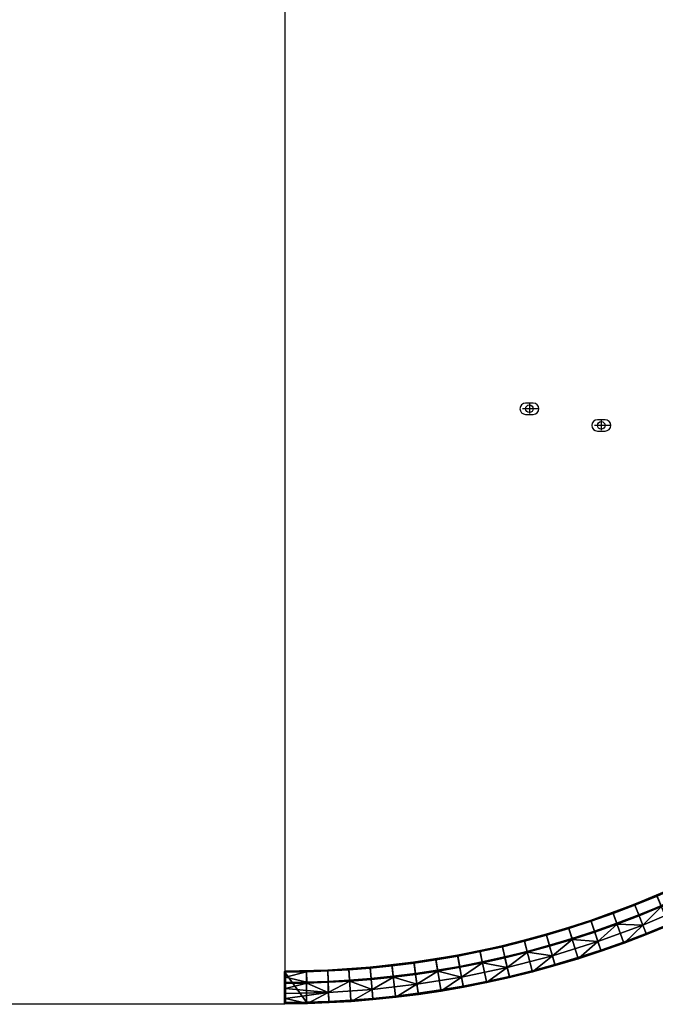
# Model space of a CAD drawing. Header units: millimetres. Extents: x -5762 to -1358, y 814 to 2464.
# Tile 7 of 27: x -4937 to -4517, y 814 to 1464. Entities that reach past the tile are written whole.
import ezdxf

# ---------------------------------------------------------------- set-up
doc = ezdxf.new("R2010")
doc.units = ezdxf.units.MM
doc.header["$MEASUREMENT"] = 0
doc.layers.add('Predefinito', color=7, linetype='Continuous', true_color=0x000000)

msp = doc.modelspace()

# ---------------------------------------------------------------- linework, layer by layer
at = {"layer": 'Predefinito'}
for p, q in [((-4600.04, 1210.93, -61.99), (-4600.04, 1204.45, -61.99)), ((-4594.29, 1207.63, -61.99), (-4604.58, 1207.63, -61.99)), ((-4546.78, 1196.63, -61.99), (-4557.07, 1196.63, -61.99)), ((-4552.53, 1199.93, -61.99), (-4552.53, 1193.45, -61.99))]:
    msp.add_line(p, q, dxfattribs=at)
at = {"layer": 'Predefinito', "color": 1, "true_color": 0xff0000}
msp.add_lwpolyline([(-5111.62, 1639.46), (-4761.57, 1639.46), (-4761.57, 814.48), (-5111.62, 814.48)], close=True, dxfattribs=at)
at = {"layer": 'Predefinito'}
for points in [[(-4597.54, 1211.38), (-4602.54, 1211.38, 1), (-4602.54, 1203.88), (-4597.54, 1203.88, 1)], [(-4550.03, 1200.38), (-4555.03, 1200.38, 1), (-4555.03, 1192.88), (-4550.03, 1192.88, 1)]]:
    msp.add_lwpolyline(points, format="xyb", close=True, dxfattribs=at)
for centre in [(-4600.04, 1207.63, -61.99), (-4552.53, 1196.63, -61.99)]:
    msp.add_circle(centre, 2.5, dxfattribs=at)

# ---------------------------------------------------------------- meshes
mesh = msp.add_polyface(dxfattribs=at)
corners = [(-4507.87, 867.42), (-4515.99, 886.51), (-4530.55, 880.54), (-4522.91, 861.25), (-4544.95, 875.04), (-4537.79, 855.57), (-4492.99, 873.97), (-4501.59, 892.85), (-4530.55, 880.54), (-4515.99, 886.51), (-4515.99, 886.51, -55.4), (-4501.59, 892.85), (-4501.59, 892.85, -55.4), (-4487.34, 899.55, -55.4), (-4530.55, 880.54, -55.4), (-4492.68, 873.28, -0.97), (-4492.99, 873.97), (-4507.87, 867.42), (-4507.58, 866.73, -0.97), (-4522.63, 860.55, -0.97), (-4522.91, 861.25), (-4537.79, 855.57), (-4537.53, 854.86, -0.97), (-4515.75, 885.96, -56), (-4513.04, 879.58, -56), (-4527.78, 873.54, -56), (-4530.33, 879.98, -56), (-4501.34, 892.31, -56), (-4498.47, 886, -56), (-4527.56, 872.99, -55.54), (-4512.82, 879.05, -55.54), (-4525.12, 866.82, -28.49), (-4498.23, 885.47, -55.54), (-4495.48, 879.43, -28.49), (-4542.15, 867.42, -55.54), (-4507.58, 866.73, -0.97), (-4522.63, 860.55, -0.97), (-4492.68, 873.28, -0.97), (-4537.53, 854.86, -0.97), (-4501.62, 892.64, -55.82), (-4501.53, 892.46, -55.96), (-4530.86, 880.01, -55.96), (-4530.93, 880.19, -55.82), (-4501.67, 892.77, -55.62), (-4501.62, 892.64, -55.82), (-4530.93, 880.19, -55.82), (-4530.98, 880.32, -55.62), (-4530.86, 880.01, -55.96), (-4515.75, 885.96, -56), (-4530.33, 879.98, -56), (-4501.53, 892.46, -55.96), (-4487.08, 899.01, -56), (-4501.34, 892.31, -56), (-4501.34, 892.31, -56), (-4515.75, 885.96, -56), (-4530.98, 880.32, -55.62), (-4530.55, 880.54, -55.4), (-4515.99, 886.51, -55.4), (-4501.67, 892.77, -55.62), (-4501.67, 892.77, -55.62), (-4515.99, 886.51, -55.4), (-4501.59, 892.85, -55.4), (-4487.34, 899.55, -55.4), (-4498.42, 885.61, -55.87), (-4498.36, 885.49, -55.72), (-4528.04, 872.88, -55.72), (-4528.09, 873.01, -55.87), (-4498.49, 885.78, -55.97), (-4528.16, 873.18, -55.97), (-4528.04, 872.88, -55.72), (-4512.82, 879.05, -55.54), (-4527.56, 872.99, -55.54), (-4498.36, 885.49, -55.72), (-4498.23, 885.47, -55.54), (-4512.82, 879.05, -55.54), (-4512.82, 879.05, -55.54), (-4542.35, 867.97, -56), (-4527.78, 873.54, -56), (-4513.04, 879.58, -56), (-4498.47, 886, -56), (-4484.05, 892.78, -56)]
mesh.append_faces([[corners[k] for k in face] for face in [(0, 1, 2, 3), (3, 2, 4, 5), (6, 7, 1, 0), (8, 9, 10, 10), (9, 11, 12, 12), (12, 10, 9, 9), (11, 13, 12, 12), (8, 10, 14, 14), (15, 16, 17, 18), (19, 20, 21, 22), (18, 17, 20, 19), (23, 24, 25, 26), (27, 28, 24, 23), (29, 30, 31, 31), (30, 32, 33, 33), (30, 33, 31, 31), (34, 29, 31, 31), (33, 35, 36, 31), (35, 33, 37, 37), (38, 31, 36, 36), (39, 40, 41, 42), (43, 44, 45, 46), (47, 48, 49, 49), (50, 51, 52, 52), (50, 53, 54, 54), (50, 48, 47, 47), (55, 56, 57, 58), (59, 60, 61, 61), (62, 59, 61, 61), (63, 64, 65, 66), (67, 63, 66, 68), (69, 70, 71, 71), (72, 73, 74, 74), (64, 75, 65, 65), (68, 76, 77, 77), (68, 77, 78, 67), (67, 78, 79, 79), (80, 67, 79, 79)]])
mesh = msp.add_polyface(dxfattribs=at)
corners = [(-4552.81, 850.26), (-4559.49, 869.89), (-4574.14, 865.11), (-4567.95, 845.31), (-4537.79, 855.57), (-4544.95, 875.04), (-4559.49, 869.89), (-4544.95, 875.04), (-4544.95, 875.04, -55.4), (-4574.14, 865.11), (-4559.49, 869.89, -55.4), (-4530.55, 880.54), (-4530.55, 880.54, -55.4), (-4574.14, 865.11, -55.4), (-4552.56, 849.54, -0.97), (-4552.81, 850.26), (-4567.95, 845.31), (-4567.72, 844.59, -0.97), (-4537.53, 854.86, -0.97), (-4537.79, 855.57), (-4544.75, 874.47, -56), (-4542.35, 867.97, -56), (-4557.06, 862.77, -56), (-4559.29, 869.33, -56), (-4571.89, 857.92, -56), (-4573.96, 864.54, -56), (-4530.33, 879.98, -56), (-4527.78, 873.54, -56), (-4554.74, 855.93, -28.49), (-4571.72, 857.37, -55.54), (-4556.87, 862.21, -55.54), (-4542.15, 867.42, -55.54), (-4525.12, 866.82, -28.49), (-4537.53, 854.86, -0.97), (-4552.56, 849.54, -0.97), (-4567.72, 844.59, -0.97), (-4584.85, 846.5, -28.49), (-4530.93, 880.19, -55.82), (-4530.86, 880.01, -55.96), (-4559.56, 869.47, -55.96), (-4559.63, 869.66, -55.82), (-4530.98, 880.32, -55.62), (-4530.93, 880.19, -55.82), (-4559.63, 869.66, -55.82), (-4559.67, 869.79, -55.62), (-4559.29, 869.33, -56), (-4573.96, 864.54, -56), (-4559.56, 869.47, -55.96), (-4544.75, 874.47, -56), (-4559.29, 869.33, -56), (-4530.86, 880.01, -55.96), (-4530.33, 879.98, -56), (-4544.75, 874.47, -56), (-4559.67, 869.79, -55.62), (-4574.14, 865.11, -55.4), (-4559.49, 869.89, -55.4), (-4544.95, 875.04, -55.4), (-4530.98, 880.32, -55.62), (-4544.95, 875.04, -55.4), (-4530.55, 880.54, -55.4), (-4559.67, 869.79, -55.62), (-4544.95, 875.04, -55.4), (-4530.98, 880.32, -55.62), (-4557.14, 862.35, -55.87), (-4557.1, 862.22, -55.72), (-4586.64, 852.98, -55.72), (-4586.67, 853.11, -55.87), (-4557.2, 862.52, -55.97), (-4586.72, 853.28, -55.97), (-4528.09, 873.01, -55.87), (-4528.04, 872.88, -55.72), (-4528.16, 873.18, -55.97), (-4556.87, 862.21, -55.54), (-4571.72, 857.37, -55.54), (-4557.1, 862.22, -55.72), (-4542.15, 867.42, -55.54), (-4556.87, 862.21, -55.54), (-4528.04, 872.88, -55.72), (-4527.56, 872.99, -55.54), (-4542.15, 867.42, -55.54), (-4542.15, 867.42, -55.54), (-4571.89, 857.92, -56), (-4557.06, 862.77, -56), (-4542.35, 867.97, -56), (-4557.2, 862.52, -55.97), (-4542.35, 867.97, -56), (-4528.16, 873.18, -55.97)]
mesh.append_faces([[corners[k] for k in face] for face in [(0, 1, 2, 3), (4, 5, 1, 0), (6, 7, 8, 8), (9, 6, 10, 10), (11, 12, 8, 7), (13, 9, 10, 10), (6, 8, 10, 10), (14, 15, 16, 17), (18, 19, 15, 14), (20, 21, 22, 23), (23, 22, 24, 25), (26, 27, 21, 20), (28, 29, 30, 30), (28, 30, 31, 31), (31, 32, 28, 28), (32, 33, 34, 28), (28, 34, 35, 35), (36, 29, 28, 28), (37, 38, 39, 40), (41, 42, 43, 44), (45, 46, 47, 47), (47, 48, 49, 49), (50, 51, 52, 52), (47, 50, 48, 48), (53, 54, 55, 55), (55, 56, 53, 53), (57, 58, 59, 59), (60, 61, 62, 62), (63, 64, 65, 66), (67, 63, 66, 68), (69, 70, 64, 63), (71, 69, 63, 67), (72, 73, 74, 74), (74, 75, 76, 76), (77, 78, 79, 79), (64, 70, 80, 80), (67, 81, 82, 82), (82, 83, 67, 67), (84, 85, 86, 86)]])
mesh = msp.add_polyface(dxfattribs=at)
corners = [(-4583.2, 840.74), (-4588.91, 860.69), (-4603.42, 856.72), (-4598.19, 836.65), (-4567.95, 845.31), (-4574.14, 865.11), (-4618.01, 853.11), (-4613.26, 832.91), (-4574.14, 865.11), (-4574.14, 865.11, -55.4), (-4588.91, 860.69, -55.4), (-4588.91, 860.69), (-4618.01, 853.11), (-4603.42, 856.72), (-4603.42, 856.72, -55.4), (-4618.01, 853.11, -55.4), (-4567.72, 844.59, -0.97), (-4567.95, 845.31), (-4583.2, 840.74), (-4583, 840.01, -0.97), (-4598, 835.92, -0.97), (-4598.19, 836.65), (-4613.26, 832.91), (-4613.09, 832.18, -0.97), (-4573.96, 864.54, -56), (-4571.89, 857.92, -56), (-4586.84, 853.45, -56), (-4588.75, 860.11, -56), (-4603.27, 856.14, -56), (-4601.52, 849.44, -56), (-4616.29, 845.78, -56), (-4617.87, 852.52, -56), (-4614.64, 838.75, -28.49), (-4616.16, 845.21, -55.54), (-4601.37, 848.87, -55.54), (-4584.85, 846.5, -28.49), (-4586.68, 852.89, -55.54), (-4571.72, 857.37, -55.54), (-4554.74, 855.93, -28.49), (-4567.72, 844.59, -0.97), (-4583, 840.01, -0.97), (-4598, 835.92, -0.97), (-4613.09, 832.18, -0.97), (-4588.8, 860.54, -55.82), (-4588.74, 860.34, -55.96), (-4618.34, 852.64, -55.96), (-4618.38, 852.84, -55.82), (-4588.84, 860.66, -55.62), (-4588.8, 860.54, -55.82), (-4618.38, 852.84, -55.82), (-4618.41, 852.97, -55.62), (-4559.63, 869.66, -55.82), (-4559.56, 869.47, -55.96), (-4559.67, 869.79, -55.62), (-4559.63, 869.66, -55.82), (-4588.74, 860.34, -55.96), (-4588.75, 860.11, -56), (-4603.27, 856.14, -56), (-4559.56, 869.47, -55.96), (-4573.96, 864.54, -56), (-4588.75, 860.11, -56), (-4618.34, 852.64, -55.96), (-4618.41, 852.97, -55.62), (-4618.01, 853.11, -55.4), (-4603.42, 856.72, -55.4), (-4588.84, 860.66, -55.62), (-4588.84, 860.66, -55.62), (-4588.91, 860.69, -55.4), (-4574.14, 865.11, -55.4), (-4559.67, 869.79, -55.62), (-4588.84, 860.66, -55.62), (-4603.42, 856.72, -55.4), (-4588.91, 860.69, -55.4), (-4586.67, 853.11, -55.87), (-4586.64, 852.98, -55.72), (-4616.59, 845.19, -55.72), (-4616.62, 845.32, -55.87), (-4586.72, 853.28, -55.97), (-4616.66, 845.49, -55.97), (-4586.64, 852.98, -55.72), (-4586.68, 852.89, -55.54), (-4601.37, 848.87, -55.54), (-4557.1, 862.22, -55.72), (-4571.72, 857.37, -55.54), (-4586.68, 852.89, -55.54), (-4601.37, 848.87, -55.54), (-4616.29, 845.78, -56), (-4601.52, 849.44, -56), (-4586.84, 853.45, -56), (-4571.89, 857.92, -56), (-4557.2, 862.52, -55.97)]
mesh.append_faces([[corners[k] for k in face] for face in [(0, 1, 2, 3), (4, 5, 1, 0), (3, 2, 6, 7), (8, 9, 10, 11), (12, 13, 14, 14), (11, 10, 14, 13), (15, 12, 14, 14), (16, 17, 18, 19), (20, 21, 22, 23), (19, 18, 21, 20), (24, 25, 26, 27), (28, 29, 30, 31), (27, 26, 29, 28), (32, 33, 34, 34), (35, 34, 36, 36), (36, 37, 35, 35), (38, 39, 40, 35), (35, 41, 42, 32), (34, 35, 32, 32), (40, 41, 35, 35), (43, 44, 45, 46), (47, 48, 49, 50), (51, 52, 44, 43), (53, 54, 48, 47), (55, 56, 57, 57), (58, 59, 60, 55), (61, 55, 57, 57), (62, 63, 64, 65), (66, 67, 68, 69), (70, 71, 72, 72), (73, 74, 75, 76), (77, 73, 76, 78), (79, 80, 81, 81), (82, 83, 84, 74), (75, 74, 85, 85), (78, 86, 87, 77), (77, 88, 89, 90), (77, 87, 88, 88)]])
mesh = msp.add_polyface(dxfattribs=at)
corners = [(-4613.26, 832.91), (-4618.01, 853.11), (-4632.69, 849.84), (-4628.43, 829.54), (-4643.66, 826.53), (-4647.44, 846.93), (-4661.83, 844.44), (-4658.53, 823.96), (-4647.44, 846.93), (-4632.69, 849.84), (-4632.69, 849.84, -55.4), (-4618.01, 853.11), (-4618.01, 853.11, -55.4), (-4647.44, 846.93, -55.4), (-4661.83, 844.44, -55.4), (-4661.83, 844.44), (-4628.27, 828.8, -0.97), (-4628.43, 829.54), (-4643.66, 826.53), (-4643.53, 825.79, -0.97), (-4658.53, 823.96), (-4658.41, 823.21, -0.97), (-4613.09, 832.18, -0.97), (-4613.26, 832.91), (-4632.57, 849.25, -56), (-4631.14, 842.47, -56), (-4646.07, 839.52, -56), (-4647.33, 846.34, -56), (-4617.87, 852.52, -56), (-4616.29, 845.78, -56), (-4660.63, 837, -56), (-4661.73, 843.85, -56), (-4660.54, 836.43, -55.54), (-4645.96, 838.95, -55.54), (-4644.76, 832.42, -28.49), (-4631.02, 841.9, -55.54), (-4616.16, 845.21, -55.54), (-4614.64, 838.75, -28.49), (-4628.27, 828.8, -0.97), (-4643.53, 825.79, -0.97), (-4613.09, 832.18, -0.97), (-4658.41, 823.21, -0.97), (-4618.38, 852.84, -55.82), (-4618.34, 852.64, -55.96), (-4648.27, 846.39, -55.96), (-4648.3, 846.59, -55.82), (-4618.41, 852.97, -55.62), (-4618.38, 852.84, -55.82), (-4648.3, 846.59, -55.82), (-4648.33, 846.72, -55.62), (-4618.34, 852.64, -55.96), (-4617.87, 852.52, -56), (-4632.57, 849.25, -56), (-4603.27, 856.14, -56), (-4617.87, 852.52, -56), (-4648.27, 846.39, -55.96), (-4632.57, 849.25, -56), (-4647.33, 846.34, -56), (-4648.33, 846.72, -55.62), (-4647.44, 846.93, -55.4), (-4632.69, 849.84, -55.4), (-4618.41, 852.97, -55.62), (-4618.41, 852.97, -55.62), (-4632.69, 849.84, -55.4), (-4618.01, 853.11, -55.4), (-4616.62, 845.32, -55.87), (-4616.59, 845.19, -55.72), (-4646.89, 838.86, -55.72), (-4646.91, 838.99, -55.87), (-4616.66, 845.49, -55.97), (-4646.94, 839.17, -55.97), (-4646.89, 838.86, -55.72), (-4645.96, 838.95, -55.54), (-4660.54, 836.43, -55.54), (-4616.59, 845.19, -55.72), (-4616.16, 845.21, -55.54), (-4631.02, 841.9, -55.54), (-4601.37, 848.87, -55.54), (-4616.16, 845.21, -55.54), (-4631.02, 841.9, -55.54), (-4645.96, 838.95, -55.54), (-4631.02, 841.9, -55.54), (-4646.07, 839.52, -56), (-4631.14, 842.47, -56), (-4616.29, 845.78, -56), (-4660.63, 837, -56)]
mesh.append_faces([[corners[k] for k in face] for face in [(0, 1, 2, 3), (4, 5, 6, 7), (3, 2, 5, 4), (8, 9, 10, 10), (9, 11, 12, 12), (8, 13, 14, 15), (10, 13, 8, 8), (10, 9, 12, 12), (16, 17, 18, 19), (19, 18, 20, 21), (22, 23, 17, 16), (24, 25, 26, 27), (28, 29, 25, 24), (27, 26, 30, 31), (32, 33, 34, 34), (35, 36, 37, 37), (33, 35, 34, 34), (37, 38, 39, 34), (34, 35, 37, 37), (37, 40, 38, 38), (34, 39, 41, 41), (42, 43, 44, 45), (46, 47, 48, 49), (50, 51, 52, 52), (50, 53, 54, 54), (55, 56, 57, 57), (50, 56, 55, 55), (58, 59, 60, 61), (62, 63, 64, 64), (65, 66, 67, 68), (69, 65, 68, 70), (71, 72, 73, 73), (74, 75, 76, 76), (74, 77, 78, 78), (71, 79, 80, 80), (66, 81, 67, 67), (70, 82, 83, 69), (69, 83, 84, 84), (82, 70, 85, 85)]])
mesh = msp.add_polyface(dxfattribs=at)
corners = [(-4673.45, 821.73), (-4676.27, 842.28), (-4690.76, 840.47), (-4688.41, 819.85), (-4658.53, 823.96), (-4661.83, 844.44), (-4676.27, 842.28), (-4661.83, 844.44), (-4661.83, 844.44, -55.4), (-4676.27, 842.28, -55.4), (-4690.76, 840.47, -55.4), (-4690.76, 840.47), (-4673.34, 820.98, -0.97), (-4673.45, 821.73), (-4688.41, 819.85), (-4688.33, 819.1, -0.97), (-4658.41, 823.21, -0.97), (-4658.53, 823.96), (-4661.73, 843.85, -56), (-4660.63, 837, -56), (-4675.24, 834.82, -56), (-4676.19, 841.69, -56), (-4689.91, 832.98, -56), (-4690.69, 839.87, -56), (-4689.84, 832.41, -55.54), (-4675.16, 834.25, -55.54), (-4674.26, 827.67, -28.49), (-4660.54, 836.43, -55.54), (-4688.33, 819.1, -0.97), (-4703.35, 817.57, -0.97), (-4703.96, 824.29, -28.49), (-4644.76, 832.42, -28.49), (-4658.41, 823.21, -0.97), (-4673.34, 820.98, -0.97), (-4676.45, 842.08, -55.82), (-4676.42, 841.88, -55.96), (-4704.76, 838.65, -55.96), (-4704.77, 838.85, -55.82), (-4676.47, 842.21, -55.62), (-4676.45, 842.08, -55.82), (-4704.77, 838.85, -55.82), (-4704.79, 838.99, -55.62), (-4648.3, 846.59, -55.82), (-4648.27, 846.39, -55.96), (-4648.33, 846.72, -55.62), (-4648.3, 846.59, -55.82), (-4676.42, 841.88, -55.96), (-4661.73, 843.85, -56), (-4676.19, 841.69, -56), (-4648.27, 846.39, -55.96), (-4647.33, 846.34, -56), (-4661.73, 843.85, -56), (-4676.19, 841.69, -56), (-4690.69, 839.87, -56), (-4690.69, 839.87, -56), (-4704.76, 838.65, -55.96), (-4676.47, 842.21, -55.62), (-4676.27, 842.28, -55.4), (-4661.83, 844.44, -55.4), (-4648.33, 846.72, -55.62), (-4704.79, 838.99, -55.62), (-4690.76, 840.47, -55.4), (-4647.44, 846.93, -55.4), (-4648.33, 846.72, -55.62), (-4661.83, 844.44, -55.4), (-4675.4, 834.43, -55.87), (-4675.38, 834.29, -55.72), (-4704.06, 831.03, -55.72), (-4704.07, 831.16, -55.87), (-4675.43, 834.61, -55.97), (-4704.09, 831.34, -55.97), (-4646.91, 838.99, -55.87), (-4646.89, 838.86, -55.72), (-4646.94, 839.17, -55.97), (-4675.38, 834.29, -55.72), (-4660.54, 836.43, -55.54), (-4675.16, 834.25, -55.54), (-4675.16, 834.25, -55.54), (-4689.84, 832.41, -55.54), (-4660.54, 836.43, -55.54), (-4689.84, 832.41, -55.54), (-4675.24, 834.82, -56), (-4660.63, 837, -56), (-4689.91, 832.98, -56)]
mesh.append_faces([[corners[k] for k in face] for face in [(0, 1, 2, 3), (4, 5, 1, 0), (6, 7, 8, 8), (6, 9, 10, 11), (9, 6, 8, 8), (12, 13, 14, 15), (16, 17, 13, 12), (18, 19, 20, 21), (21, 20, 22, 23), (24, 25, 26, 26), (26, 25, 27, 27), (26, 28, 29, 30), (24, 26, 30, 30), (31, 32, 33, 26), (26, 27, 31, 31), (28, 26, 33, 33), (34, 35, 36, 37), (38, 39, 40, 41), (42, 43, 35, 34), (44, 45, 39, 38), (46, 47, 48, 48), (49, 50, 51, 51), (46, 52, 53, 53), (49, 47, 46, 46), (46, 54, 55, 55), (56, 57, 58, 59), (60, 61, 57, 56), (62, 63, 64, 64), (65, 66, 67, 68), (69, 65, 68, 70), (71, 72, 66, 65), (73, 71, 65, 69), (74, 75, 76, 76), (74, 77, 78, 78), (72, 79, 66, 66), (66, 80, 67, 67), (69, 81, 82, 73), (70, 83, 81, 69)]])
mesh = msp.add_polyface(dxfattribs=at)
corners = [(-4703.42, 818.32), (-4705.28, 838.98), (-4719.22, 837.88), (-4717.97, 817.18), (-4688.41, 819.85), (-4690.76, 840.47), (-4733.17, 837.09), (-4732.54, 816.36), (-4705.28, 838.98), (-4690.76, 840.47), (-4690.76, 840.47, -55.4), (-4733.17, 837.09), (-4719.22, 837.88), (-4733.17, 837.09, -55.4), (-4719.22, 837.88, -55.4), (-4705.28, 838.98, -55.4), (-4703.35, 817.57, -0.97), (-4703.42, 818.32), (-4717.97, 817.18), (-4717.77, 816.43, -0.97), (-4732.54, 816.36), (-4732.2, 815.61, -0.97), (-4688.33, 819.1, -0.97), (-4688.41, 819.85), (-4690.69, 839.87, -56), (-4689.91, 832.98, -56), (-4704.61, 831.49, -56), (-4705.23, 838.39, -56), (-4719.17, 837.28, -56), (-4718.71, 830.37, -56), (-4732.83, 829.57, -56), (-4733.14, 836.49, -56), (-4732.8, 828.99, -55.54), (-4718.67, 829.79, -55.54), (-4732.81, 822.34, -28.49), (-4704.55, 830.9, -55.54), (-4703.96, 824.29, -28.49), (-4689.84, 832.41, -55.54), (-4717.77, 816.43, -0.97), (-4732.2, 815.61, -0.97), (-4703.35, 817.57, -0.97), (-4704.77, 838.85, -55.82), (-4704.76, 838.65, -55.96), (-4733.2, 836.71, -55.96), (-4733.21, 836.91, -55.82), (-4704.79, 838.99, -55.62), (-4704.77, 838.85, -55.82), (-4733.22, 837.05, -55.62), (-4704.76, 838.65, -55.96), (-4705.23, 838.39, -56), (-4719.17, 837.28, -56), (-4690.69, 839.87, -56), (-4705.23, 838.39, -56), (-4719.17, 837.28, -56), (-4733.14, 836.49, -56), (-4733.22, 837.05, -55.62), (-4719.22, 837.88, -55.4), (-4705.28, 838.98, -55.4), (-4704.79, 838.99, -55.62), (-4733.22, 837.05, -55.62), (-4733.17, 837.09, -55.4), (-4719.22, 837.88, -55.4), (-4690.76, 840.47, -55.4), (-4704.79, 838.99, -55.62), (-4705.28, 838.98, -55.4), (-4704.07, 831.16, -55.87), (-4704.06, 831.03, -55.72), (-4732.86, 829.06, -55.72), (-4732.86, 829.2, -55.87), (-4704.09, 831.34, -55.97), (-4732.87, 829.38, -55.97), (-4704.06, 831.03, -55.72), (-4704.55, 830.9, -55.54), (-4718.67, 829.79, -55.54), (-4689.84, 832.41, -55.54), (-4704.55, 830.9, -55.54), (-4732.86, 829.06, -55.72), (-4718.67, 829.79, -55.54), (-4732.8, 828.99, -55.54), (-4718.67, 829.79, -55.54), (-4718.71, 830.37, -56), (-4704.61, 831.49, -56), (-4732.83, 829.57, -56), (-4689.91, 832.98, -56)]
mesh.append_faces([[corners[k] for k in face] for face in [(0, 1, 2, 3), (4, 5, 1, 0), (3, 2, 6, 7), (8, 9, 10, 10), (11, 12, 13, 13), (14, 12, 8, 8), (8, 10, 15, 15), (14, 8, 15, 15), (13, 12, 14, 14), (16, 17, 18, 19), (19, 18, 20, 21), (22, 23, 17, 16), (24, 25, 26, 27), (28, 29, 30, 31), (27, 26, 29, 28), (32, 33, 34, 34), (33, 35, 36, 36), (35, 37, 36, 36), (36, 38, 39, 34), (34, 33, 36, 36), (36, 40, 38, 38), (41, 42, 43, 44), (45, 46, 44, 47), (48, 49, 50, 50), (48, 51, 52, 52), (43, 53, 54, 54), (43, 48, 50, 50), (55, 56, 57, 58), (59, 60, 61, 61), (62, 63, 64, 64), (65, 66, 67, 68), (69, 65, 68, 70), (71, 72, 73, 73), (71, 74, 75, 75), (76, 77, 78, 78), (67, 66, 79, 79), (70, 80, 81, 69), (70, 82, 80, 80), (83, 69, 81, 81)]])
mesh = msp.add_polyface(dxfattribs=at)
corners = [(-4761.11, 836.44), (-4761.33, 836.4), (-4761.54, 836.27), (-4761.71, 835.84), (-4747.14, 836.61), (-4761.67, 836.06), (-4761.11, 836.44, -27.7), (-4747.14, 836.61, -55.4), (-4761.11, 836.44, -55.4), (-4761.67, 836.06), (-4761.61, 836.17, -55.4), (-4761.67, 836.06, -55.4), (-4761.54, 836.27), (-4761.44, 836.35, -55.4), (-4761.54, 836.27, -55.4), (-4761.33, 836.4), (-4761.22, 836.43, -55.4), (-4761.33, 836.4, -55.4), (-4761.11, 836.44, -27.7), (-4761.11, 836.44, -55.4), (-4761.11, 836.44), (-4761.11, 836.06, -55.96), (-4733.2, 836.71, -55.96), (-4761.11, 835.95, -55.99), (-4761.11, 836.17, -55.9), (-4761.11, 836.27, -55.82), (-4733.21, 836.91, -55.82), (-4761.11, 836.17, -55.9), (-4761.11, 836.43, -55.51), (-4733.22, 837.05, -55.62), (-4761.11, 836.4, -55.62), (-4761.11, 836.4, -55.62), (-4761.11, 836.35, -55.73), (-4747.14, 836.61, -55.4), (-4761.11, 836.43, -55.51), (-4761.11, 836.44, -55.4), (-4761.11, 836.35, -55.73), (-4761.41, 836.27, -55.7), (-4761.5, 836.08, -55.79), (-4761.64, 836.06, -55.6), (-4761.55, 836.24, -55.51), (-4761.22, 836.24, -55.84), (-4761.31, 836.06, -55.92), (-4761.11, 836.17, -55.9), (-4761.11, 836.06, -55.96), (-4761.67, 836.06, -55.4), (-4761.61, 836.17, -55.4), (-4761.54, 836.27, -55.4), (-4761.44, 836.35, -55.4), (-4761.33, 836.4, -55.4), (-4761.11, 836.43, -55.51), (-4761.33, 836.4, -55.4), (-4761.22, 836.43, -55.4), (-4761.11, 836.44, -55.4), (-4761.11, 836.35, -55.73), (-4761.11, 836.27, -55.82), (-4761.11, 836.4, -55.62)]
mesh.append_faces([[corners[k] for k in face] for face in [(0, 1, 2, 2), (0, 3, 4, 4), (5, 0, 2, 2), (6, 7, 8, 8), (9, 10, 11, 11), (12, 13, 14, 14), (15, 16, 17, 17), (17, 13, 15, 15), (14, 10, 12, 12), (9, 12, 10, 10), (12, 15, 13, 13), (18, 19, 16, 16), (18, 15, 20, 20), (16, 15, 18, 18), (21, 22, 23, 23), (24, 22, 21, 21), (25, 26, 27, 27), (28, 29, 30, 30), (31, 29, 32, 32), (33, 34, 35, 35), (36, 26, 25, 25), (37, 38, 39, 40), (41, 42, 38, 37), (43, 44, 42, 42), (45, 46, 39, 39), (40, 46, 47, 47), (48, 40, 47, 47), (49, 37, 48, 48), (50, 51, 52, 52), (48, 37, 40, 40), (53, 50, 52, 52), (43, 42, 41, 41), (54, 41, 37, 37), (55, 43, 41, 41), (56, 54, 37, 37), (54, 55, 41, 41), (56, 37, 49, 49), (56, 49, 50, 50), (40, 39, 46, 46)]])
mesh = msp.add_polyface(dxfattribs=at)
corners = [(-4747.12, 815.86), (-4747.14, 836.61), (-4761.71, 835.84), (-4761.11, 836.44), (-4761.67, 836.06), (-4761.71, 828.91, -55.4), (-4761.71, 835.84, -27.7), (-4761.71, 832.38, -55.4), (-4761.71, 835.84, -55.4), (-4746.97, 829.09, -56), (-4761.11, 828.91, -56), (-4761.11, 832.38, -56), (-4761.41, 828.91, -55.92), (-4761.54, 828.91, -55.82), (-4761.54, 835.84, -55.82), (-4761.69, 828.91, -55.56), (-4761.69, 835.84, -55.56), (-4761.63, 828.91, -55.7), (-4761.63, 835.84, -55.7), (-4761.11, 832.38, -56), (-4761.11, 828.91, -56), (-4761.27, 828.91, -55.98), (-4761.27, 835.84, -55.98), (-4761.41, 828.91, -55.92), (-4761.71, 832.38, -55.4), (-4761.71, 828.91, -55.4), (-4761.71, 832.38, -55.4), (-4761.71, 835.84, -55.4), (-4761.11, 835.84, -56), (-4761.41, 835.84, -55.92), (-4761.71, 835.84, -27.7), (-4761.7, 835.95, -55.4), (-4761.71, 835.84, -55.4), (-4761.67, 836.06, -55.4), (-4761.67, 836.06), (-4761.71, 835.84, -27.7), (-4761.71, 835.84), (-4761.11, 835.95, -55.99), (-4747.12, 836.01, -56), (-4761.11, 835.84, -56), (-4746.97, 829.09, -56), (-4761.11, 828.82, -55.99), (-4761.11, 828.91, -56), (-4761.7, 828.81, -55.43), (-4761.71, 828.91, -55.4), (-4761.69, 828.91, -55.56), (-4761.64, 828.73, -55.61), (-4761.63, 828.91, -55.7), (-4761.27, 828.91, -55.98), (-4761.11, 828.91, -56), (-4761.11, 828.82, -55.99), (-4761.7, 835.95, -55.4), (-4761.69, 835.84, -55.56), (-4761.71, 835.84, -55.4), (-4761.64, 836.06, -55.6), (-4761.63, 835.84, -55.7), (-4761.69, 835.84, -55.56), (-4761.7, 835.95, -55.4), (-4761.67, 836.06, -55.4), (-4761.5, 836.08, -55.79), (-4761.54, 835.84, -55.82), (-4761.63, 835.84, -55.7), (-4761.31, 836.06, -55.92), (-4761.27, 835.84, -55.98), (-4761.41, 835.84, -55.92), (-4761.11, 835.95, -55.99), (-4761.11, 835.84, -56), (-4761.27, 835.84, -55.98), (-4761.11, 836.06, -55.96), (-4761.41, 835.84, -55.92), (-4761.54, 835.84, -55.82)]
mesh.append_faces([[corners[k] for k in face] for face in [(0, 1, 2, 2), (3, 4, 2, 2), (5, 6, 7, 7), (6, 8, 7, 7), (9, 10, 11, 11), (12, 13, 14, 14), (15, 16, 17, 17), (13, 17, 18, 18), (19, 20, 21, 21), (19, 21, 22, 22), (21, 23, 22, 22), (24, 15, 25, 25), (13, 18, 14, 14), (18, 17, 16, 16), (26, 27, 16, 16), (22, 28, 19, 19), (29, 22, 23, 23), (12, 14, 29, 29), (16, 15, 24, 24), (30, 31, 32, 32), (33, 31, 34, 34), (34, 35, 36, 36), (34, 31, 30, 30), (37, 38, 39, 39), (40, 41, 42, 42), (43, 44, 45, 45), (46, 45, 47, 47), (48, 49, 50, 50), (51, 52, 53, 53), (54, 55, 56, 56), (54, 57, 58, 58), (54, 59, 60, 61), (51, 54, 52, 52), (62, 63, 64, 64), (65, 66, 67, 67), (63, 62, 65, 65), (62, 68, 65, 65), (59, 62, 69, 70)]])
mesh = msp.add_polyface(dxfattribs=at)
corners = [(-4761.71, 815.7), (-4747.12, 815.86), (-4761.71, 835.84), (-4761.71, 835.84, -27.7), (-4761.71, 828.91, -55.4), (-4761.71, 815.7), (-4761.71, 835.84), (-4761.11, 824.98, -41.9), (-4761.22, 828.34, -55.54), (-4761.11, 828.33, -55.54), (-4761.11, 821.64, -28.26), (-4761.65, 815.21, -0.63), (-4761.67, 828.7, -55.45), (-4761.61, 828.6, -55.48), (-4761.69, 815.29, -0.52), (-4761.7, 828.81, -55.43), (-4761.71, 815.37, -0.42), (-4761.71, 828.91, -55.4), (-4761.27, 814.96, -0.95), (-4761.33, 828.37, -55.53), (-4761.47, 815.04, -0.85), (-4761.54, 828.5, -55.5), (-4761.44, 828.43, -55.52), (-4761.11, 828.36, -55.63), (-4746.95, 828.5, -55.54), (-4761.11, 828.33, -55.54), (-4761.34, 828.4, -55.6), (-4761.44, 828.53, -55.72), (-4761.25, 828.55, -55.86), (-4761.51, 828.71, -55.8), (-4761.58, 828.57, -55.54), (-4761.64, 828.73, -55.61), (-4761.31, 828.72, -55.93), (-4761.33, 828.37, -55.53), (-4761.44, 828.43, -55.52), (-4761.44, 828.43, -55.52), (-4761.22, 828.34, -55.54), (-4761.33, 828.37, -55.53), (-4761.54, 828.5, -55.5), (-4761.61, 828.6, -55.48), (-4761.54, 828.5, -55.5), (-4761.11, 828.36, -55.63), (-4761.11, 828.33, -55.54), (-4761.22, 828.34, -55.54), (-4761.11, 828.41, -55.72), (-4761.11, 828.47, -55.8), (-4761.11, 828.54, -55.87), (-4761.11, 828.63, -55.93), (-4761.61, 828.6, -55.48), (-4761.67, 828.7, -55.45), (-4761.7, 828.81, -55.43), (-4761.69, 828.91, -55.56), (-4761.63, 828.91, -55.7), (-4761.54, 828.91, -55.82), (-4761.41, 828.91, -55.92), (-4761.11, 828.72, -55.97), (-4761.11, 828.82, -55.99), (-4761.27, 828.91, -55.98), (-4761.67, 828.7, -55.45)]
mesh.append_faces([[corners[k] for k in face] for face in [(0, 1, 2, 2), (3, 4, 5, 5), (6, 3, 5, 5), (7, 8, 9, 9), (10, 8, 7, 7), (11, 12, 13, 13), (12, 14, 15, 15), (15, 16, 17, 17), (8, 18, 19, 19), (20, 21, 22, 22), (23, 24, 25, 25), (26, 27, 28, 28), (29, 27, 30, 31), (32, 28, 27, 29), (26, 33, 34, 34), (27, 26, 35, 35), (36, 37, 26, 26), (38, 39, 30, 30), (35, 40, 27, 27), (30, 27, 38, 38), (41, 42, 43, 43), (41, 36, 26, 26), (44, 26, 45, 45), (44, 41, 26, 26), (28, 46, 45, 45), (46, 28, 47, 47), (26, 28, 45, 45), (48, 31, 30, 30), (31, 49, 50, 50), (51, 31, 50, 50), (29, 31, 52, 53), (28, 32, 47, 47), (32, 29, 53, 54), (32, 55, 47, 47), (55, 32, 56, 56), (32, 57, 56, 56), (54, 57, 32, 32), (31, 48, 58, 58)]])
mesh = msp.add_polyface(dxfattribs=at)
corners = [(-4732.54, 816.36), (-4733.17, 837.09), (-4747.14, 836.61), (-4747.12, 815.86), (-4761.11, 836.44, -27.7), (-4761.11, 836.44), (-4747.14, 836.61), (-4747.14, 836.61, -55.4), (-4733.17, 837.09), (-4733.17, 837.09, -55.4), (-4761.51, 815.07, -0.81), (-4761.47, 815.04, -0.85), (-4746.65, 815.12, -0.97), (-4732.2, 815.61, -0.97), (-4732.54, 816.36), (-4747.12, 815.86), (-4761.59, 815.13, -0.73), (-4761.56, 815.1, -0.77), (-4761.7, 815.33, -0.47), (-4761.63, 815.17, -0.68), (-4761.11, 832.38, -56), (-4761.11, 835.84, -56), (-4747.12, 836.01, -56), (-4733.14, 836.49, -56), (-4732.83, 829.57, -56), (-4746.97, 829.09, -56), (-4761.11, 824.98, -41.9), (-4761.11, 828.33, -55.54), (-4746.95, 828.5, -55.54), (-4732.81, 822.34, -28.49), (-4732.8, 828.99, -55.54), (-4761.11, 818.29, -14.61), (-4761.11, 821.64, -28.26), (-4761.11, 824.98, -41.9), (-4746.65, 815.12, -0.97), (-4761.11, 818.29, -14.61), (-4732.2, 815.61, -0.97), (-4733.2, 836.71, -55.96), (-4733.14, 836.49, -56), (-4747.12, 836.01, -56), (-4761.11, 835.95, -55.99), (-4747.12, 836.01, -56), (-4733.21, 836.91, -55.82), (-4761.11, 836.17, -55.9), (-4761.11, 836.43, -55.51), (-4747.14, 836.61, -55.4), (-4733.22, 837.05, -55.62), (-4733.17, 837.09, -55.4), (-4733.22, 837.05, -55.62), (-4747.14, 836.61, -55.4), (-4733.22, 837.05, -55.62), (-4761.11, 836.35, -55.73), (-4732.86, 829.06, -55.72), (-4732.8, 828.99, -55.54), (-4746.95, 828.5, -55.54), (-4761.11, 828.36, -55.63), (-4732.86, 829.06, -55.72), (-4746.95, 828.5, -55.54), (-4761.11, 828.41, -55.72), (-4732.86, 829.06, -55.72), (-4761.11, 828.36, -55.63), (-4761.11, 828.47, -55.8), (-4732.86, 829.2, -55.87), (-4761.11, 828.54, -55.87), (-4761.11, 828.47, -55.8), (-4761.11, 828.63, -55.93), (-4761.11, 828.72, -55.97), (-4732.87, 829.38, -55.97), (-4761.11, 828.82, -55.99), (-4761.11, 828.82, -55.99), (-4746.97, 829.09, -56), (-4732.87, 829.38, -55.97), (-4761.11, 828.63, -55.93), (-4732.83, 829.57, -56), (-4746.97, 829.09, -56)]
mesh.append_faces([[corners[k] for k in face] for face in [(0, 1, 2, 3), (4, 5, 6, 6), (7, 6, 8, 8), (7, 4, 6, 6), (9, 7, 8, 8), (10, 11, 12, 12), (13, 14, 15, 12), (16, 17, 12, 12), (18, 12, 15, 15), (19, 16, 12, 12), (20, 21, 22, 22), (23, 24, 25, 22), (25, 20, 22, 22), (26, 27, 28, 28), (29, 28, 30, 30), (28, 29, 26, 26), (31, 32, 29, 29), (33, 29, 32, 32), (29, 34, 35, 35), (29, 36, 34, 34), (37, 38, 39, 39), (40, 37, 41, 41), (42, 37, 43, 43), (44, 45, 46, 46), (47, 48, 49, 49), (50, 42, 51, 51), (52, 53, 54, 54), (55, 56, 57, 57), (58, 59, 60, 60), (61, 59, 58, 58), (62, 59, 61, 61), (63, 62, 64, 64), (65, 66, 67, 67), (66, 68, 67, 67), (69, 70, 71, 71), (72, 62, 63, 63), (73, 67, 74, 74), (67, 62, 72, 72)]])
mesh = msp.add_polyface(dxfattribs=at)
corners = [(-4761.11, 814.94, -0.97), (-4746.65, 815.12, -0.97), (-4761.32, 814.97, -0.93), (-4761.27, 814.96, -0.95), (-4761.21, 814.95, -0.96), (-4761.16, 814.95, -0.97), (-4761.42, 815.01, -0.88), (-4761.37, 814.99, -0.91), (-4761.47, 815.04, -0.85), (-4761.51, 815.07, -0.81), (-4761.56, 815.1, -0.77), (-4761.65, 815.21, -0.63), (-4761.63, 815.17, -0.68), (-4761.67, 815.25, -0.58), (-4761.7, 815.33, -0.47), (-4761.69, 815.29, -0.52), (-4747.12, 815.86), (-4761.71, 815.37, -0.42), (-4761.71, 815.41, -0.37), (-4761.71, 815.7), (-4761.11, 818.29, -14.61), (-4746.65, 815.12, -0.97), (-4761.11, 814.94, -0.97), (-4761.16, 814.95, -0.97), (-4761.11, 818.29, -14.61), (-4761.11, 814.94, -0.97), (-4761.21, 814.95, -0.96), (-4761.11, 821.64, -28.26), (-4761.22, 828.34, -55.54), (-4761.44, 828.43, -55.52), (-4761.33, 828.37, -55.53), (-4761.37, 814.99, -0.91), (-4761.61, 828.6, -55.48), (-4761.54, 828.5, -55.5), (-4761.59, 815.13, -0.73), (-4761.27, 814.96, -0.95), (-4761.32, 814.97, -0.93), (-4761.42, 815.01, -0.88), (-4761.47, 815.04, -0.85), (-4761.51, 815.07, -0.81), (-4761.56, 815.1, -0.77), (-4761.63, 815.17, -0.68), (-4761.67, 828.7, -55.45), (-4761.65, 815.21, -0.63), (-4761.67, 815.25, -0.58), (-4761.7, 815.33, -0.47), (-4761.71, 815.37, -0.42), (-4761.7, 828.81, -55.43), (-4761.71, 815.41, -0.37), (-4761.71, 828.91, -55.4), (-4761.69, 815.29, -0.52), (-4761.71, 815.7), (-4761.71, 828.91, -55.4), (-4761.71, 815.41, -0.37)]
mesh.append_faces([[corners[k] for k in face] for face in [(0, 1, 2, 2), (0, 3, 4, 4), (5, 0, 4, 4), (3, 0, 2, 2), (1, 6, 7, 7), (1, 8, 6, 6), (9, 1, 10, 10), (2, 1, 7, 7), (11, 12, 1, 1), (1, 13, 11, 11), (1, 14, 15, 15), (16, 17, 14, 14), (1, 15, 13, 13), (18, 17, 16, 16), (18, 16, 19, 19), (20, 21, 22, 22), (23, 24, 25, 25), (24, 23, 26, 26), (27, 24, 26, 26), (27, 26, 28, 28), (29, 30, 31, 31), (32, 33, 34, 34), (35, 28, 26, 26), (30, 36, 31, 31), (30, 35, 36, 36), (29, 37, 38, 38), (33, 39, 40, 40), (33, 38, 39, 39), (29, 31, 37, 37), (32, 34, 41, 41), (42, 43, 44, 44), (32, 41, 43, 43), (45, 46, 47, 47), (46, 48, 49, 49), (45, 47, 50, 50), (44, 50, 42, 42), (33, 40, 34, 34), (51, 52, 53, 53)]])

doc.saveas('drawing.dxf')
